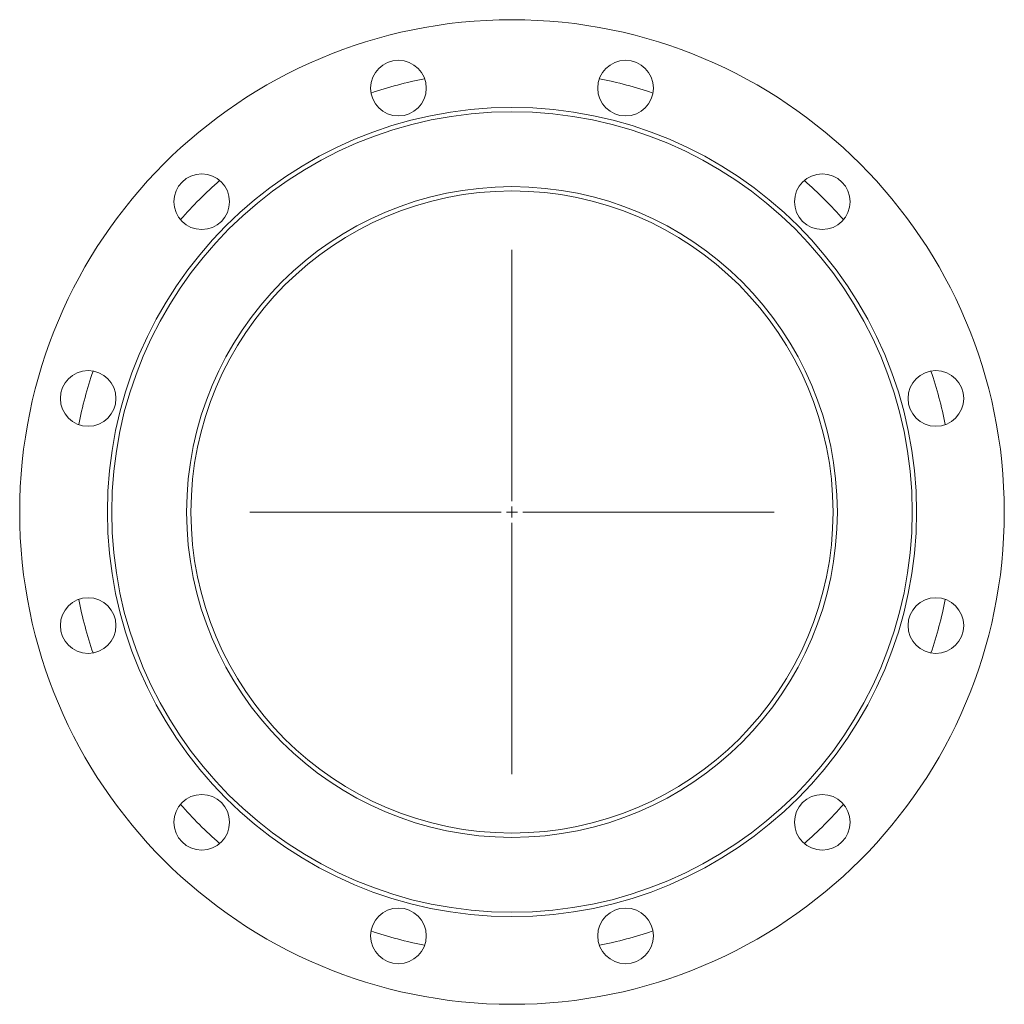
# Model space of a CAD drawing. Header units: millimetres. Extents: x -27 to 433, y -80 to 380.
import ezdxf

# ---------------------------------------------------------------- set-up
doc = ezdxf.new("R2010")
doc.units = ezdxf.units.MM

# ---------------------------------------------------------------- blocks, each defined once
blk = doc.blocks.new('SW_CENTERMARKSYMBOL_0')
at = {"color": 0, "linetype": 'Continuous', "lineweight": 0}
for p, q in [((0, 5), (0, 122.5)), ((-5, 0), (-122.5, 0)), ((0, 0), (-2.5, 0)), ((0, 0), (0, 2.5)), ((0, 0), (0, -2.5)), ((0, 0), (2.5, 0)), ((5, 0), (122.5, 0)), ((0, -5), (0, -122.5))]:
    blk.add_line(p, q, dxfattribs=at)

msp = doc.modelspace()

# ---------------------------------------------------------------- linework, layer by layer
at = {"color": 7, "linetype": 'Continuous', "lineweight": 15}
for centre, radius in [((202.59, 150.21), 230), ((149.53, 348.23), 13), ((255.65, 348.23), 13), ((202.59, 150.21), 189), ((202.59, 150.21), 187), ((57.64, 295.17), 13), ((347.55, 295.17), 13), ((202.59, 150.21), 152), ((202.59, 150.21), 150), ((4.58, 203.27), 13), ((400.61, 203.27), 13), ((4.58, 97.16), 13), ((400.61, 97.16), 13), ((57.64, 5.26), 13), ((347.55, 5.26), 13), ((149.53, -47.8), 13), ((255.65, -47.8), 13)]:
    msp.add_circle(centre, radius, dxfattribs=at)
for start, end in [(101.4039, 108.5961), (71.4039, 78.5961), (131.4039, 138.5961), (41.4039, 48.5961), (161.4039, 168.5961), (11.4039, 18.5961), (191.4039, 198.5961), (341.4039, 348.5961), (221.4039, 228.5961), (311.4039, 318.5961), (251.4039, 258.5961), (281.4039, 288.5961)]:
    msp.add_arc((202.59, 150.21), 206.51, start, end, dxfattribs=at)

# ---------------------------------------------------------------- block references
at = {"color": 7, "linetype": 'Continuous', "lineweight": 0}
msp.add_blockref('SW_CENTERMARKSYMBOL_0', (202.59, 150.21), dxfattribs=at)

doc.saveas('drawing.dxf')
